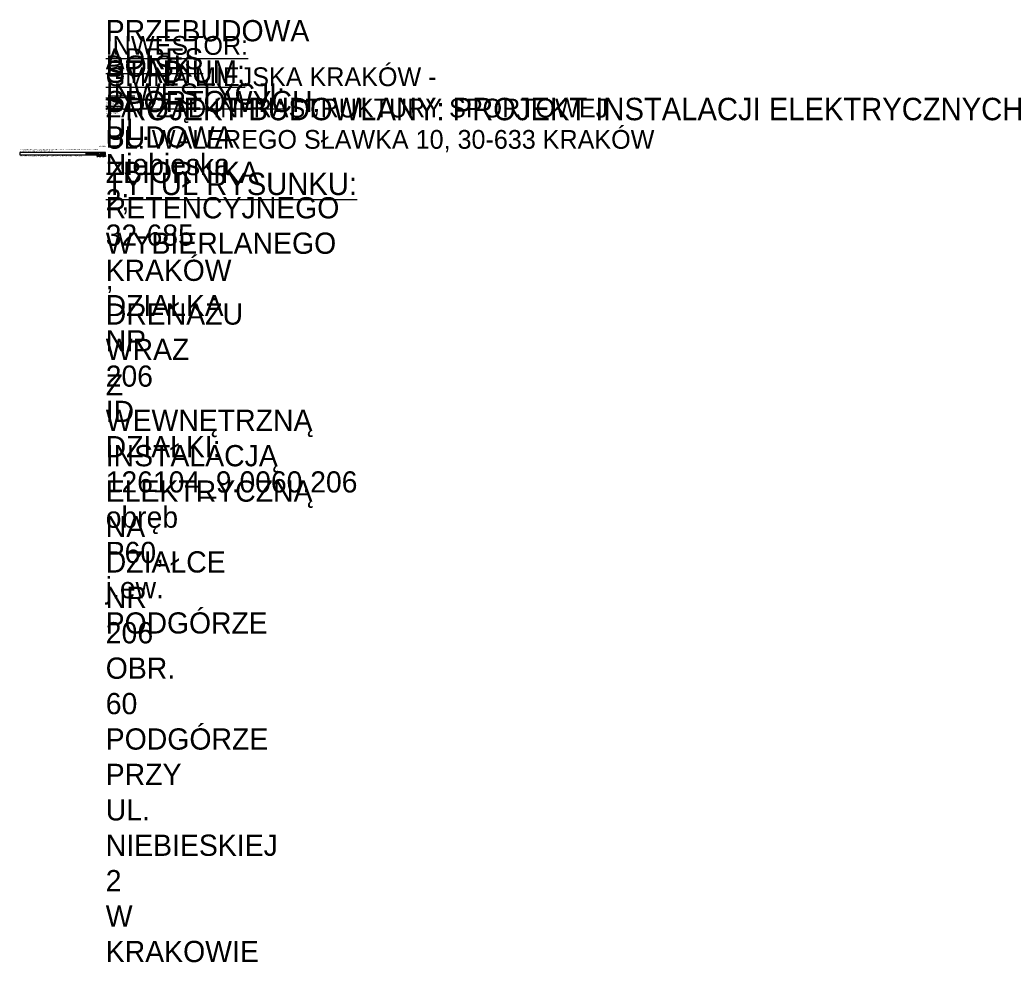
# Model space of a CAD drawing. Header units: millimetres. Extents: x -174 to 1774, y -1591 to 274.
import ezdxf
from ezdxf.enums import TextEntityAlignment as Align

# ---------------------------------------------------------------- set-up
doc = ezdxf.new("R2018")
doc.units = ezdxf.units.MM
doc.layers.add('-ramka', color=7, linetype='Continuous', lineweight=25)
doc.styles.add('ARIAL NARROW', font='ARIALN.TTF', dxfattribs={"width": 0.75})
doc.styles.add('ARIAL NARROW BOLD', font='ARIALNB.TTF')
doc.styles.get("Standard").update_dxf_attribs({"font": 'arial.ttf'})

# ---------------------------------------------------------------- blocks, each defined once
blk = doc.blocks.new('G68_TABELKA2')
for p, q in [((-35.7, 11.5), (-35.7, 11.5)), ((-22.3, 7.4), (-22.3, 7.4))]:
    blk.add_line(p, q)
for points in [[(-180, 15), (-180, 10), (-10, 10), (-10, 15)], [(-47.9, 14.4), (-48.1, 14.3), (-48.3, 14.2), (-48.5, 14.1), (-48.6, 14), (-48.8, 13.9), (-48.9, 13.7), (-49, 13.6), (-49.1, 13.4), (-49.2, 13.2), (-49.2, 13), (-49.3, 12.7), (-49.3, 12.5), (-49.3, 12.3), (-49.2, 12), (-49.2, 11.8), (-49.1, 11.6), (-49, 11.4), (-48.9, 11.3), (-48.8, 11.1), (-48.6, 11), (-48.6, 10.9), (-48.4, 10.8), (-48.2, 10.7), (-48.1, 10.7), (-47.9, 10.6), (-47.6, 10.5), (-47.4, 10.5), (-47.2, 10.5), (-46.9, 10.4), (-46.7, 10.4), (-46.5, 10.4), (-46.2, 10.5), (-46, 10.5), (-45.8, 10.5), (-45.6, 10.6), (-45.5, 10.6), (-45.3, 10.7), (-45.1, 10.8), (-44.9, 10.9), (-44.8, 10.5), (-44.1, 10.5), (-44.1, 12.8), (-46.3, 12.8), (-46.3, 11.9), (-45.7, 11.9), (-45.7, 11.9), (-45.8, 11.7), (-46, 11.5), (-46.1, 11.5), (-46.3, 11.4), (-46.6, 11.4), (-46.8, 11.4), (-47, 11.5), (-47.2, 11.6), (-47.4, 11.7), (-47.5, 11.8), (-47.6, 12), (-47.6, 12.2), (-47.7, 12.5), (-47.7, 12.5), (-47.6, 12.7), (-47.6, 13), (-47.5, 13.1), (-47.4, 13.3), (-47.2, 13.4), (-47.1, 13.5), (-46.8, 13.6), (-46.6, 13.6), (-46.5, 13.6), (-46.3, 13.6), (-46.1, 13.5), (-46.1, 13.5), (-45.9, 13.3), (-45.8, 13.1), (-44.2, 13.1), (-44.2, 13.2), (-44.2, 13.4), (-44.3, 13.6), (-44.4, 13.7), (-44.5, 13.9), (-44.7, 14), (-44.9, 14.2), (-44.9, 14.2), (-45.1, 14.3), (-45.3, 14.3), (-45.5, 14.4), (-45.7, 14.5), (-45.9, 14.5), (-46.1, 14.5), (-46.4, 14.5), (-46.7, 14.5), (-46.7, 14.5), (-47, 14.5), (-47.3, 14.5), (-47.5, 14.5), (-47.7, 14.4)], [(-38.6, 10.5), (-38.6, 10.6), (-38.6, 10.6), (-38.7, 10.7), (-38.8, 10.9), (-38.8, 11.1), (-38.8, 11.5), (-38.8, 11.6), (-38.8, 11.8), (-38.9, 12), (-39, 12.1), (-39, 12.2), (-39.1, 12.3), (-39.3, 12.4), (-39.2, 12.5), (-39, 12.6), (-38.8, 12.8), (-38.8, 13), (-38.7, 13.2), (-38.7, 13.4), (-38.7, 13.5), (-38.7, 13.7), (-38.8, 13.9), (-38.8, 13.9), (-38.9, 14.1), (-39.1, 14.2), (-39.2, 14.3), (-39.4, 14.3), (-39.6, 14.4), (-39.7, 14.4), (-39.9, 14.4), (-40.1, 14.4), (-40.4, 14.4), (-43.4, 14.4), (-43.4, 10.5), (-41.8, 10.5), (-41.8, 11.7), (-40.9, 11.7), (-40.7, 11.7), (-40.5, 11.6), (-40.5, 11.6), (-40.4, 11.3), (-40.4, 11.3), (-40.4, 11), (-40.4, 11), (-40.4, 10.7), (-40.3, 10.5)], [(-40.7, 12.8), (-41, 12.8), (-41.8, 12.8), (-41.8, 13.5), (-41, 13.5), (-40.9, 13.5), (-40.6, 13.4), (-40.5, 13.4), (-40.4, 13.3), (-40.3, 13.1), (-40.4, 13), (-40.5, 12.8), (-40.5, 12.8)], [(-34.9, 10.5), (-35.1, 10.5), (-35.3, 10.5), (-35.6, 10.4), (-35.7, 10.4), (-36, 10.4), (-36.3, 10.5), (-36.5, 10.5), (-36.7, 10.5), (-36.9, 10.6), (-37.1, 10.7), (-37.3, 10.8), (-37.4, 10.9), (-37.5, 10.9), (-37.6, 11), (-37.7, 11.2), (-37.8, 11.4), (-37.9, 11.6), (-38, 11.8), (-38, 12), (-38, 12.3), (-38, 12.4), (-38, 14.4), (-36.5, 14.4), (-36.5, 12.5), (-36.5, 12.3), (-36.5, 12), (-36.4, 11.8), (-36.3, 11.7), (-36.2, 11.6), (-36, 11.5), (-35.8, 11.5), (-35.7, 11.5), (-35.5, 11.5), (-35.3, 11.6), (-35.1, 11.7), (-35.1, 11.7), (-35, 11.9), (-35, 12.1), (-34.9, 12.3), (-34.9, 12.5), (-34.9, 14.4), (-33.4, 14.4), (-33.4, 12.4), (-33.4, 12.1), (-33.5, 11.9), (-33.5, 11.7), (-33.6, 11.5), (-33.7, 11.3), (-33.8, 11.1), (-33.9, 11), (-34, 10.9), (-34.1, 10.8), (-34.3, 10.7), (-34.5, 10.6), (-34.6, 10.6)], [(-29.4, 11.9), (-29.1, 12), (-28.9, 12), (-28.7, 12.1), (-28.5, 12.1), (-28.4, 12.2), (-28.2, 12.4), (-28.1, 12.6), (-28, 12.7), (-27.9, 12.9), (-27.9, 13.2), (-27.9, 13.4), (-28, 13.6), (-28.1, 13.8), (-28.2, 14), (-28.4, 14.1), (-28.4, 14.1), (-28.5, 14.2), (-28.7, 14.3), (-28.9, 14.4), (-29.2, 14.4), (-29.4, 14.4), (-29.7, 14.4), (-32.6, 14.4), (-32.6, 10.5), (-31.1, 10.5), (-31.1, 11.9), (-29.6, 11.9), (-31.1, 11.9), (-29.7, 11.9), (-29.6, 11.9)], [(-31.1, 12.8), (-31.1, 12.8), (-31.1, 13.6), (-30.2, 13.6), (-30.1, 13.6), (-29.9, 13.6), (-29.7, 13.5), (-29.6, 13.4), (-29.6, 13.2), (-29.6, 13), (-29.7, 12.9), (-29.8, 12.8), (-30, 12.8), (-30.2, 12.8)], [(-24.5, 10.5), (-22.8, 10.5), (-24.4, 14.4), (-26.3, 14.4), (-28, 10.5), (-26.4, 10.5), (-26.2, 10.9), (-24.6, 10.9)], [(-25.4, 7), (-26, 8.8), (-26.6, 8.8), (-27.3, 7), (-26.7, 7), (-26.6, 7.2), (-26, 7.2), (-26, 7)], [(-26.3, 8.2), (-26.1, 7.6), (-26.5, 7.6), (-26.1, 7.6), (-26.5, 7.6), (-26.5, 7.6)], [(-25.9, 11.9), (-25.4, 13.3), (-24.9, 11.9)], [(-23.6, 8), (-23.7, 7.9), (-23.8, 7.9), (-23.8, 7.8), (-23.7, 7.8), (-23.6, 7.7), (-23.6, 7.7), (-23.6, 7.6), (-23.5, 7.5), (-23.5, 7.4), (-23.5, 7.2), (-23.5, 7.2), (-23.5, 7.1), (-23.5, 7), (-23.5, 7), (-24.1, 7), (-24.1, 7.1), (-24.1, 7.1), (-24.1, 7.2), (-24.1, 7.3), (-24.1, 7.5), (-24.2, 7.6), (-24.2, 7.6), (-24.2, 7.6), (-24.4, 7.6), (-24.6, 7.6), (-24.6, 7), (-25.2, 7), (-25.2, 8.8), (-24.3, 8.8), (-24.2, 8.8), (-24, 8.8), (-23.9, 8.8), (-23.8, 8.8), (-23.8, 8.7), (-23.7, 8.7), (-23.6, 8.6), (-23.6, 8.6), (-23.6, 8.5), (-23.5, 8.4), (-23.5, 8.3), (-23.5, 8.2), (-23.6, 8.1)], [(-24.3, 8.4), (-24.4, 8.4), (-24.6, 8.4), (-24.6, 8), (-24.6, 8), (-24.3, 8), (-24.6, 8), (-24.3, 8), (-24.2, 8), (-24.1, 8.1), (-24.1, 8.1), (-24.1, 8.2), (-24.1, 8.3), (-24.1, 8.3), (-24.2, 8.4)], [(-23.3, 7.6), (-23.3, 7.5), (-23.2, 7.4), (-23.2, 7.3), (-23.1, 7.3), (-23.1, 7.2), (-23, 7.2), (-22.9, 7.1), (-22.9, 7), (-22.8, 7), (-22.7, 7), (-22.6, 6.9), (-22.5, 6.9), (-22.4, 6.9), (-22.3, 6.9), (-22.2, 6.9), (-22.1, 6.9), (-22, 7), (-21.9, 7), (-21.8, 7.1), (-21.7, 7.1), (-21.7, 7.1), (-21.6, 7.2), (-21.6, 7.3), (-21.5, 7.4), (-21.5, 7.5), (-21.5, 7.6), (-21.5, 7.7), (-22, 7.7), (-22, 7.6), (-22.1, 7.5), (-22.1, 7.5), (-22.1, 7.4), (-22.2, 7.4), (-22.3, 7.4), (-22.3, 7.4), (-22.5, 7.4), (-22.5, 7.4), (-22.6, 7.5), (-22.6, 7.6), (-22.7, 7.7), (-22.7, 7.8), (-22.7, 7.9), (-22.7, 8), (-22.7, 8.1), (-22.7, 8.2), (-22.6, 8.3), (-22.6, 8.3), (-22.5, 8.4), (-22.4, 8.4), (-22.3, 8.4), (-22.2, 8.4), (-22.1, 8.3), (-22.1, 8.3), (-22.1, 8.2), (-22, 8.1), (-21.5, 8.1), (-21.5, 8.1), (-21.5, 8.2), (-21.5, 8.3), (-21.6, 8.4), (-21.6, 8.5), (-21.7, 8.6), (-21.7, 8.7), (-21.8, 8.7), (-21.8, 8.8), (-21.9, 8.8), (-22, 8.8), (-22.1, 8.9), (-22.2, 8.9), (-22.4, 8.9), (-22.4, 8.9), (-22.5, 8.9), (-22.6, 8.8), (-22.7, 8.8), (-22.8, 8.8), (-22.9, 8.7), (-23, 8.7), (-23.1, 8.6), (-23.1, 8.6), (-23.1, 8.5), (-23.2, 8.4), (-23.2, 8.3), (-23.3, 8.2), (-23.3, 8.1), (-23.3, 8), (-23.3, 7.9), (-23.3, 7.8), (-23.3, 7.7)], [(-20.1, 8.8), (-20.1, 8.2), (-20.6, 8.2), (-20.6, 8.8), (-21.2, 8.8), (-21.2, 7), (-20.6, 7), (-20.6, 7.7), (-20.1, 7.7), (-20.1, 7), (-19.5, 7), (-19.5, 8.8)], [(-17.7, 13), (-17.5, 13.1), (-17.2, 13), (-17, 13), (-16.7, 13), (-16.5, 12.9), (-16.3, 12.9), (-16.1, 12.8), (-16, 12.7), (-16, 12.7), (-15.8, 12.6), (-15.6, 12.4), (-15.5, 12.3), (-15.5, 12.1), (-15.4, 11.8), (-15.4, 11.8), (-15.5, 11.5), (-15.5, 11.3), (-15.6, 11.2), (-15.7, 11), (-15.9, 10.8), (-16, 10.8), (-16.1, 10.7), (-16.3, 10.6), (-16.5, 10.6), (-16.7, 10.5), (-16.9, 10.5), (-17.2, 10.5), (-17.4, 10.4), (-17.6, 10.4), (-17.9, 10.4), (-18.2, 10.5), (-18.4, 10.5), (-18.6, 10.5), (-18.9, 10.6), (-19, 10.6), (-19.2, 10.7), (-19.4, 10.8), (-19.5, 10.9), (-19.5, 10.9), (-19.7, 11), (-19.8, 11.2), (-19.9, 11.4), (-20, 11.6), (-20.1, 11.8), (-20.1, 12), (-20.1, 12.2), (-20.1, 12.4), (-20.1, 12.7), (-20.1, 12.9), (-20.1, 13.1), (-20, 13.4), (-19.9, 13.5), (-19.8, 13.7), (-19.7, 13.9), (-19.6, 14), (-19.4, 14.1), (-19.3, 14.2), (-19.1, 14.2), (-18.9, 14.3), (-18.7, 14.4), (-18.4, 14.4), (-18.2, 14.4), (-17.9, 14.4), (-17.7, 14.5), (-17.5, 14.4), (-17.2, 14.4), (-17, 14.4), (-16.7, 14.4), (-16.5, 14.3), (-16.4, 14.3), (-16.2, 14.2), (-16.1, 14.2), (-15.9, 14), (-15.8, 13.9), (-15.6, 13.7), (-15.5, 13.5), (-15.5, 13.3), (-15.5, 13.2), (-17, 13.2), (-17.1, 13.4), (-17.2, 13.4), (-17.4, 13.5), (-17.6, 13.5), (-17.7, 13.5), (-17.9, 13.5), (-18.2, 13.4), (-18.3, 13.4), (-18.4, 13.3), (-18.5, 13.2), (-18.6, 13), (-18.7, 12.8), (-18.5, 12.9), (-18.2, 13), (-18.1, 13), (-17.9, 13)], [(-18.5, 7), (-19.1, 7), (-19.1, 7), (-19.1, 8.8), (-18.5, 8.8)], [(-18.3, 11.5), (-18.2, 11.4), (-17.9, 11.4), (-17.8, 11.4), (-17.5, 11.4), (-17.3, 11.5), (-17.2, 11.5), (-17, 11.6), (-17, 11.8), (-17.1, 12), (-17.2, 12.1), (-17.4, 12.1), (-17.6, 12.2), (-17.8, 12.2), (-18, 12.1), (-18.2, 12.1), (-18.3, 12.1), (-18.5, 11.9), (-18.5, 11.8), (-18.5, 11.6)], [(-18.3, 8.8), (-18.3, 8.3), (-17.8, 8.3), (-17.8, 7), (-17.2, 7), (-17.2, 8.3), (-16.6, 8.3), (-16.6, 8.8)], [(-15.8, 8.4), (-15, 8.4), (-15, 8.8), (-16.4, 8.8), (-16.4, 7), (-14.9, 7), (-14.9, 7.4), (-14.9, 7.4), (-15.8, 7.4), (-14.9, 7.4), (-15.8, 7.4), (-15.8, 7.7), (-15.1, 7.7), (-15.1, 8.1), (-15.1, 8.1), (-15.8, 8.1), (-15.1, 8.1), (-15.8, 8.1)], [(-12, 10.5), (-11.8, 10.5), (-11.6, 10.5), (-11.4, 10.6), (-11.2, 10.6), (-11, 10.7), (-10.9, 10.8), (-10.8, 10.8), (-10.6, 11), (-10.5, 11.1), (-10.4, 11.3), (-10.3, 11.5), (-10.3, 11.8), (-10.3, 11.8), (-10.3, 12.1), (-10.4, 12.3), (-10.4, 12.3), (-10.6, 12.4), (-10.8, 12.6), (-10.6, 12.7), (-10.4, 12.8), (-10.4, 12.8), (-10.4, 13), (-10.4, 13.3), (-10.4, 13.3), (-10.4, 13.5), (-10.4, 13.7), (-10.6, 13.9), (-10.7, 14), (-10.9, 14.2), (-11.1, 14.2), (-11.2, 14.3), (-11.4, 14.3), (-11.6, 14.4), (-11.9, 14.4), (-12.1, 14.4), (-12.4, 14.4), (-12.7, 14.4), (-12.9, 14.4), (-13.2, 14.4), (-13.4, 14.4), (-13.7, 14.4), (-13.9, 14.3), (-14.1, 14.3), (-14.2, 14.2), (-14.4, 14.2), (-14.4, 14.1), (-14.6, 14), (-14.8, 13.9), (-14.9, 13.7), (-14.9, 13.5), (-15, 13.3), (-15, 13.3), (-14.9, 13), (-14.9, 12.8), (-14.7, 12.7), (-14.5, 12.6), (-14.6, 12.6), (-14.8, 12.4), (-14.9, 12.3), (-14.9, 12.2), (-15, 12), (-15, 11.8), (-15, 11.6), (-15, 11.4), (-14.9, 11.2), (-14.8, 11), (-14.6, 10.9), (-14.4, 10.8), (-14.4, 10.8), (-14.3, 10.7), (-14.1, 10.6), (-13.9, 10.6), (-13.7, 10.5), (-13.5, 10.5), (-13.2, 10.5), (-12.9, 10.5), (-12.7, 10.5), (-12.6, 10.5), (-12.3, 10.5)], [(-12.8, 8.8), (-13.5, 8.8), (-14, 8.2), (-14, 8.2), (-14, 8.8), (-14.6, 8.8), (-14.6, 7), (-14, 7), (-14, 7.6), (-13.9, 7.7), (-13.5, 7), (-12.7, 7), (-13.5, 8.1)], [(-12.8, 12.9), (-13.1, 13), (-13.2, 13), (-13.3, 13.1), (-13.4, 13.2), (-13.4, 13.3), (-13.2, 13.4), (-13.1, 13.5), (-12.9, 13.5), (-12.7, 13.5), (-12.5, 13.5), (-12.2, 13.5), (-12.1, 13.4), (-12, 13.4), (-11.9, 13.2), (-11.9, 13.1), (-12.1, 13), (-12.2, 13), (-12.4, 13), (-12.7, 12.9)], [(-13.1, 11.5), (-13.3, 11.5), (-13.4, 11.6), (-13.4, 11.7), (-13.4, 11.9), (-13.3, 12), (-13.1, 12), (-12.9, 12.1), (-12.7, 12.1), (-12.4, 12.1), (-12.2, 12), (-12, 12), (-11.9, 11.9), (-11.9, 11.7), (-11.9, 11.6), (-12, 11.5), (-12.2, 11.5), (-12.4, 11.4), (-12.7, 11.4), (-12.9, 11.4)], [(-11.5, 8.3), (-11.6, 8.4), (-11.7, 8.4), (-11.8, 8.4), (-11.9, 8.4), (-12, 8.3), (-12, 8.3), (-12.1, 8.2), (-12.1, 8.1), (-12.1, 8), (-12.1, 7.9), (-12.1, 7.8), (-12.1, 7.7), (-12.1, 7.6), (-12, 7.5), (-11.9, 7.4), (-11.9, 7.4), (-11.7, 7.4), (-11.7, 7.4), (-11.7, 7.4), (-11.6, 7.4), (-11.5, 7.4), (-11.5, 7.5), (-11.5, 7.5), (-11.4, 7.6), (-11.4, 7.7), (-10.9, 7.7), (-10.9, 7.6), (-10.9, 7.5), (-10.9, 7.4), (-11, 7.3), (-11, 7.2), (-11.1, 7.1), (-11.1, 7.1), (-11.2, 7.1), (-11.3, 7), (-11.4, 7), (-11.5, 6.9), (-11.6, 6.9), (-11.7, 6.9), (-11.8, 6.9), (-11.9, 6.9), (-12, 6.9), (-12.1, 7), (-12.2, 7), (-12.3, 7), (-12.4, 7.1), (-12.4, 7.2), (-12.5, 7.2), (-12.5, 7.3), (-12.6, 7.3), (-12.6, 7.4), (-12.7, 7.5), (-12.7, 7.6), (-12.7, 7.7), (-12.7, 7.8), (-12.7, 7.9), (-12.7, 8), (-12.7, 8.1), (-12.7, 8.2), (-12.6, 8.3), (-12.6, 8.4), (-12.5, 8.5), (-12.5, 8.6), (-12.5, 8.6), (-12.4, 8.7), (-12.3, 8.7), (-12.2, 8.8), (-12.1, 8.8), (-12, 8.8), (-11.9, 8.9), (-11.8, 8.9), (-11.8, 8.9), (-11.6, 8.9), (-11.5, 8.9), (-11.4, 8.8), (-11.3, 8.8), (-11.2, 8.8), (-11.2, 8.7), (-11.1, 8.7), (-11.1, 8.6), (-11, 8.5), (-11, 8.4), (-10.9, 8.3), (-10.9, 8.2), (-10.9, 8.1), (-10.9, 8.1), (-11.4, 8.1), (-11.5, 8.2), (-11.5, 8.3)], [(-10, 8.8), (-10, 7), (-10.6, 7), (-10.6, 8.8), (-10.6, 7), (-10.6, 8.8)]]:
    blk.add_lwpolyline(points, close=True)
at = {"char_height": 1.8, "attachment_point": 7, "style": 'ARIAL NARROW'}
for s, insert, width in [('Zastrzega się wszelkie prawa wynikające z Ustawy o prawie autorskim. Projekt niniejszy nie może być w całości lub w części przerysowany, uzupełniony, skopiowany lub odstąpiony komukolwiek bez pisemnej zgody firmy GRUPA 68 ARCHITEKCI w Krakowie.', (-179.5, 16.6), 130), ('\\A1;GRUPA 68 ARCHITEKCI SJ, ul.Sarego 7/10, 31-047 Kraków, tel/fax +48 12 4295099, e-mail: grupa68@grupa68.com.pl, www.grupa68.com.pl', (-179.5, 7), 141.551)]:
    blk.add_mtext(s, dxfattribs=dict(at, insert=insert, width=width))
at = {"lineweight": 30, "flags": 104}
for tag, height, p in [('TYTUŁ', 3.5, (-22.9, 287)), ('ADRES/NR_DZIAŁEK', 2.5, (-39.1, 213.2)), ('INWESTOR/NAZWA/ADRES', 2.5, (74.7, 187.5)), ('RYSUNEK/SKALA', 2.5, (-34.7, 145.9)), ('PROJEKTANT/IMIĘ/NAZWISKO/NR_UPRAWNIEŃ/NR_WPISU_DO_IZBY', 2.5, (94.6, 116)), ('SPRAWDZAJĄCY/IMIĘ/NAZWISKO/NR_UPRAWNIEŃ/NR_WPISU_DO_IZBY', 2.5, (118.5, 86.5)), ('ZESPÓŁ_PROJEKTOWY', 2.5, (160.7, 50.2))]:
    blk.add_attdef(tag, text='', height=height, dxfattribs=at).set_placement(p, align=Align.TOP_RIGHT)
at = {"style": 'ARIAL NARROW BOLD'}
for tag, p in [('STADIUM', (-10, 162.7)), ('BRANŻA', (-10, 154.3)), ('NAZWA_PLIKU', (-10, 23.8)), ('NR_RYSUNKU', (-10, 19.6)), ('ZMIANA', (-10, 28)), ('DATA', (-10, 32.2))]:
    blk.add_attdef(tag, text='', height=2.5, dxfattribs=at).set_placement(p, align=Align.TOP_RIGHT)

msp = doc.modelspace()

# ---------------------------------------------------------------- block references
at = {"layer": '-ramka'}
ref = msp.add_blockref('G68_TABELKA2', (6.2, -4), dxfattribs=at)
lines = msp.add_mtext('PRZEBUDOWA BOISK SPORTOWYCH, BUDOWA ZBIORNIKA RETENCYJNEGO WYBIERLANEGO , DRENAŻU WRAZ Z WEWNĘTRZNĄ INSTALACJĄ ELEKTRYCZNĄ  NA DZIAŁCE NR 206 OBR. 60 PODGÓRZE PRZY UL. NIEBIESKIEJ 2  W KRAKOWIE', dxfattribs={"layer": '0', "insert": (-3.6, 272.8), "char_height": 42.0256, "width": 20.898, "attachment_point": 1})
ref.add_attrib('TYTUŁ', '', (-3.6, 272.8), dxfattribs={"flags": 104}).embed_mtext(lines)
lines = msp.add_mtext('{\\LADRES INWESTYCJI:\\P}UL. Niebieska 2; 32-685 KRAKÓW\\PDZIAŁKA NR 206\\PID DZIAŁKI: 126104_9.0060.206\\Pobręb P60, j.ew. PODGÓRZE', dxfattribs={"layer": '0', "insert": (-3.6, 217.2), "char_height": 41.844, "width": 14.995, "attachment_point": 1})
ref.add_attrib('ADRES/NR_DZIAŁEK', '', (-3.6, 217.2), dxfattribs={"flags": 104}).embed_mtext(lines)
lines = msp.add_mtext('{\\LINWESTOR:\\P}GMINA MIEJSKA KRAKÓW - \\PZARZĄD INFRASTRUKTURY SPORTOWEJ\\PUL. WALEREGO SŁAWKA 10, 30-633 KRAKÓW', dxfattribs={"layer": '0', "insert": (-3.6, 241.2), "char_height": 37.16, "attachment_point": 1})
ref.add_attrib('INWESTOR/NAZWA/ADRES', '', (-3.6, 241.2), dxfattribs={"flags": 104}).embed_mtext(lines)
lines = msp.add_mtext('{\\LSTADIUM:\\P}PROJEKT BUDOWLANY: PROJEKT INSTALACJI ELEKTRYCZNYCH\\P\\P{\\LTYTUŁ RYSUNKU:}', dxfattribs={"layer": '0', "insert": (-3.6, 193), "char_height": 44.388, "attachment_point": 1})
ref.add_attrib('RYSUNEK/SKALA', '', (-3.6, 193), dxfattribs={"flags": 104}).embed_mtext(lines)
lines = msp.add_mtext('\\P\\P{\\O\\L          INSTALACJA ELEKTRYCZNE:\\PPROJEKTANT:\\P}ŁUKASZ BIEDROŃ\\PMAP/0036/POOE/10\\PMAP/IE/0359/10\\P{\\O\\LSPRAWDZAJĄCY:\\P}BARTŁOMIEJ SZUMACHER\\PMAP/0062/PBE/17\\PMAP/IE/0278/17\\P\\P{\\O\\L                     }', dxfattribs={"layer": '0', "insert": (-3.6, 130.9), "char_height": 2.5, "attachment_point": 1})
ref.add_attrib('SPRAWDZAJĄCY/IMIĘ/NAZWISKO/NR_UPRAWNIEŃ/NR_WPISU_DO_IZBY', '', (-3.6, 130.9), dxfattribs={"flags": 104}).embed_mtext(lines)
ref.add_attrib('ZMIANA', '12.2024', dxfattribs={"layer": '0', "height": 2.5, "style": 'ARIAL NARROW BOLD'}).set_placement((-3.8, 24), align=Align.TOP_RIGHT)

doc.saveas('drawing.dxf')
